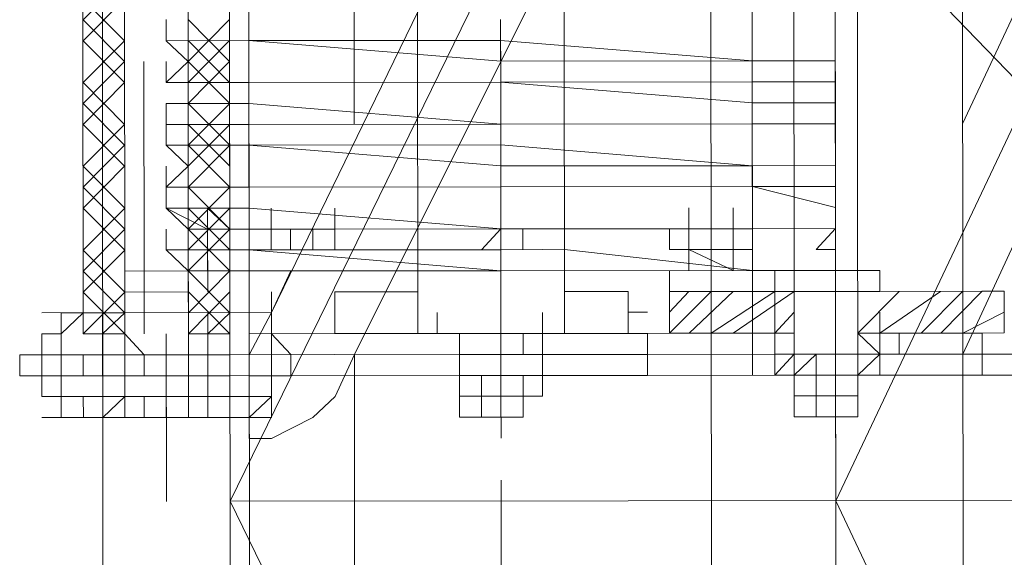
# Model space of a CAD drawing. Header units: inches. Extents: x -5850 to 5646, y 8947 to 13007.
# Tile 113 of 256: x -3951 to -3931, y 10562 to 10573. Entities that reach past the tile are written whole.
import ezdxf

# ---------------------------------------------------------------- set-up
doc = ezdxf.new("R2010")
doc.units = ezdxf.units.IN
doc.header["$MEASUREMENT"] = 0
doc.layers.add('at_Entity', color=7, linetype='Continuous')

msp = doc.modelspace()

# ---------------------------------------------------------------- linework, layer by layer
at = {"layer": 'at_Entity', "color": 7, "lineweight": 20}
for p, q in [((-3946.06, 10561.219), (-3946.745, 11328.294)), ((-3949.411, 10566.285), (-3949.436, 10594.162)), ((-3946.455, 10566.288), (-3946.48, 10594.164)), ((-3946.065, 10566.288), (-3946.09, 10594.164)), ((-3942.663, 10566.291), (-3942.688, 10594.168)), ((-3939.708, 10566.294), (-3939.733, 10594.17)), ((-3935.916, 10566.297), (-3935.941, 10594.174)), ((-3948.575, 10567.552), (-3948.598, 10593.32)), ((-3947.316, 10593.321), (-3947.293, 10567.553)), ((-3935.08, 10567.564), (-3935.103, 10593.332)), ((-3933.821, 10593.333), (-3933.798, 10567.565)), ((-3948.575, 10567.552), (-3948.598, 10592.896)), ((-3947.293, 10567.553), (-3947.315, 10592.898)), ((-3946.085, 10589.096), (-3946.064, 10565.44)), ((-3935.936, 10589.105), (-3935.915, 10565.449)), ((-3949.04, 10587.827), (-3948.995, 10537.985)), ((-3946.43, 10537.987), (-3946.474, 10587.829)), ((-3946.474, 10587.829), (-3922.418, 10562.93)), ((-3934.262, 10587.84), (-3946.452, 10562.908)), ((-3936.771, 10587.838), (-3936.727, 10537.996)), ((-3934.218, 10537.998), (-3934.262, 10587.84)), ((-3922.44, 10587.851), (-3934.24, 10562.919)), ((-3931.652, 10538.001), (-3931.697, 10587.843)), ((-3936.769, 10584.883), (-3945.619, 10566.712)), ((-3931.681, 10570.522), (-3924.947, 10584.893)), ((-3943.95, 10570.511), (-3943.962, 10584.028)), ((-3931.677, 10565.877), (-3923.273, 10584.047)), ((-3936.765, 10580.237), (-3943.945, 10565.866)), ((-3947.743, 10572.197), (-3947.743, 10572.621)), ((-3947.297, 10572.198), (-3947.297, 10572.622)), ((-3934.248, 10572.633), (-3934.248, 10571.791)), ((-3947.743, 10572.197), (-3946.07, 10572.199)), ((-3946.07, 10572.199), (-3947.743, 10572.197)), ((-3947.743, 10572.197), (-3947.297, 10572.198)), ((-3947.297, 10571.78), (-3947.743, 10572.197)), ((-3940.996, 10572.204), (-3946.07, 10572.199)), ((-3946.07, 10572.199), (-3940.995, 10571.785)), ((-3940.996, 10572.204), (-3935.921, 10571.79)), ((-3934.248, 10571.791), (-3934.248, 10572.21)), ((-3947.742, 10571.355), (-3947.743, 10571.779)), ((-3947.742, 10571.355), (-3947.297, 10571.78)), ((-3935.921, 10571.79), (-3940.995, 10571.785)), ((-3935.921, 10571.79), (-3934.248, 10571.791)), ((-3934.248, 10571.791), (-3935.921, 10571.79)), ((-3934.248, 10571.791), (-3934.247, 10571.368)), ((-3947.742, 10571.355), (-3946.069, 10571.357)), ((-3946.069, 10571.357), (-3947.742, 10571.355)), ((-3947.296, 10571.356), (-3947.742, 10571.355)), ((-3947.296, 10570.932), (-3947.296, 10571.356)), ((-3946.069, 10571.357), (-3940.995, 10571.361)), ((-3946.069, 10571.357), (-3940.995, 10571.361)), ((-3935.92, 10571.366), (-3940.995, 10571.361)), ((-3940.995, 10571.361), (-3935.92, 10570.942)), ((-3935.92, 10571.366), (-3934.247, 10571.368)), ((-3934.247, 10570.944), (-3934.247, 10571.368)), ((-3931.682, 10571.37), (-3931.682, 10570.946)), ((-3947.742, 10570.932), (-3946.069, 10570.933)), ((-3947.742, 10570.932), (-3947.742, 10570.508)), ((-3947.742, 10570.932), (-3947.296, 10570.932)), ((-3946.069, 10570.933), (-3940.994, 10570.514)), ((-3935.92, 10570.942), (-3934.247, 10570.944)), ((-3934.247, 10570.52), (-3934.247, 10570.944)), ((-3934.247, 10570.944), (-3934.247, 10570.52)), ((-3940.994, 10570.514), (-3935.92, 10570.518)), ((-3935.92, 10570.518), (-3940.994, 10570.514)), ((-3935.92, 10570.518), (-3934.247, 10570.52)), ((-3934.247, 10570.52), (-3935.92, 10570.518)), ((-3934.247, 10570.52), (-3934.246, 10569.678)), ((-3947.742, 10570.508), (-3946.069, 10570.509)), ((-3947.741, 10570.09), (-3947.742, 10570.508)), ((-3947.295, 10570.508), (-3947.742, 10570.508)), ((-3947.295, 10570.09), (-3947.295, 10570.508)), ((-3946.069, 10570.509), (-3940.994, 10570.514)), ((-3947.741, 10570.09), (-3946.068, 10570.091)), ((-3946.068, 10570.091), (-3947.741, 10570.09)), ((-3947.741, 10570.09), (-3947.295, 10570.09)), ((-3947.295, 10569.666), (-3947.741, 10570.09)), ((-3940.994, 10570.096), (-3946.068, 10570.091)), ((-3946.068, 10570.091), (-3940.993, 10569.672)), ((-3940.994, 10570.096), (-3935.919, 10569.676)), ((-3934.246, 10569.678), (-3934.246, 10570.102)), ((-3947.74, 10569.242), (-3947.741, 10569.666)), ((-3947.74, 10569.242), (-3947.295, 10569.666)), ((-3935.919, 10569.676), (-3940.993, 10569.672)), ((-3935.919, 10569.676), (-3934.246, 10569.678)), ((-3934.246, 10569.678), (-3935.919, 10569.676)), ((-3934.246, 10569.678), (-3934.245, 10569.254)), ((-3947.74, 10569.242), (-3946.067, 10569.243)), ((-3946.067, 10569.243), (-3947.74, 10569.242)), ((-3947.74, 10568.818), (-3947.74, 10569.242)), ((-3947.294, 10569.242), (-3947.74, 10569.242)), ((-3947.294, 10568.819), (-3947.294, 10569.242)), ((-3946.067, 10569.243), (-3940.993, 10569.248)), ((-3946.067, 10569.243), (-3940.993, 10569.248)), ((-3940.993, 10569.248), (-3935.918, 10569.253)), ((-3935.918, 10569.253), (-3940.993, 10569.248)), ((-3934.245, 10569.254), (-3935.918, 10569.253)), ((-3935.918, 10569.253), (-3934.245, 10568.83)), ((-3934.245, 10568.83), (-3934.245, 10569.254)), ((-3947.74, 10568.818), (-3946.067, 10568.82)), ((-3947.74, 10568.818), (-3947.294, 10568.819)), ((-3947.74, 10568.818), (-3946.903, 10568.395)), ((-3947.294, 10568.395), (-3947.74, 10568.818)), ((-3946.904, 10568.819), (-3946.903, 10567.977)), ((-3946.457, 10568.396), (-3946.904, 10568.819)), ((-3946.067, 10568.82), (-3940.992, 10568.4)), ((-3945.621, 10568.396), (-3945.621, 10568.82)), ((-3944.338, 10568.397), (-3944.338, 10568.821)), ((-3944.338, 10568.397), (-3944.338, 10568.821)), ((-3937.2, 10568.404), (-3937.201, 10568.828)), ((-3936.308, 10568.405), (-3936.308, 10568.828)), ((-3934.245, 10568.406), (-3934.245, 10568.83)), ((-3934.245, 10568.83), (-3934.245, 10568.406)), ((-3947.739, 10567.976), (-3947.74, 10568.394)), ((-3947.293, 10567.977), (-3947.294, 10568.395)), ((-3946.457, 10568.396), (-3946.067, 10568.396)), ((-3946.457, 10567.977), (-3946.457, 10568.396)), ((-3944.338, 10568.397), (-3946.067, 10568.396)), ((-3940.992, 10568.4), (-3945.621, 10568.396)), ((-3944.338, 10568.397), (-3945.621, 10568.396)), ((-3945.621, 10568.396), (-3945.23, 10568.397)), ((-3945.62, 10567.978), (-3945.621, 10568.396)), ((-3945.62, 10567.978), (-3945.621, 10568.396)), ((-3945.23, 10568.397), (-3945.23, 10567.978)), ((-3944.784, 10568.397), (-3944.784, 10567.979)), ((-3944.784, 10568.397), (-3944.784, 10567.979)), ((-3944.338, 10567.979), (-3944.338, 10568.397)), ((-3944.338, 10568.397), (-3944.338, 10567.979)), ((-3944.338, 10567.979), (-3944.338, 10568.397)), ((-3944.338, 10568.397), (-3944.338, 10567.979)), ((-3940.992, 10568.4), (-3941.382, 10567.982)), ((-3940.992, 10568.4), (-3935.918, 10568.405)), ((-3935.918, 10568.405), (-3940.992, 10568.4)), ((-3940.546, 10568.401), (-3940.992, 10568.4)), ((-3940.546, 10567.983), (-3940.546, 10568.401)), ((-3937.2, 10568.404), (-3937.591, 10568.403)), ((-3937.591, 10568.403), (-3937.59, 10567.985)), ((-3937.591, 10568.403), (-3937.59, 10567.985)), ((-3936.308, 10568.405), (-3937.2, 10568.404)), ((-3937.2, 10568.404), (-3936.308, 10568.405)), ((-3937.2, 10568.404), (-3937.2, 10567.986)), ((-3937.2, 10567.986), (-3937.2, 10568.404)), ((-3937.2, 10567.986), (-3937.2, 10568.404)), ((-3937.2, 10568.404), (-3937.2, 10567.986)), ((-3937.2, 10567.986), (-3937.2, 10568.404)), ((-3936.308, 10567.986), (-3936.308, 10568.405)), ((-3936.308, 10568.405), (-3936.308, 10567.986)), ((-3936.308, 10567.986), (-3936.308, 10568.405)), ((-3936.308, 10567.986), (-3936.308, 10568.405)), ((-3936.308, 10567.986), (-3936.308, 10568.405)), ((-3935.918, 10568.405), (-3934.245, 10568.406)), ((-3934.245, 10568.406), (-3935.918, 10568.405)), ((-3934.245, 10568.406), (-3934.635, 10567.988)), ((-3948.575, 10567.552), (-3948.576, 10567.975)), ((-3948.575, 10567.552), (-3948.576, 10567.975)), ((-3948.575, 10567.552), (-3948.576, 10567.975)), ((-3948.575, 10567.552), (-3948.576, 10567.975)), ((-3948.575, 10567.552), (-3948.576, 10567.975)), ((-3946.066, 10567.978), (-3947.739, 10567.976)), ((-3947.739, 10567.976), (-3946.903, 10567.977)), ((-3947.739, 10567.976), (-3947.293, 10567.977)), ((-3947.293, 10567.553), (-3947.739, 10567.976)), ((-3947.293, 10567.553), (-3947.293, 10567.977)), ((-3947.293, 10567.553), (-3947.293, 10567.977)), ((-3947.293, 10567.553), (-3947.293, 10567.977)), ((-3947.293, 10567.553), (-3947.293, 10567.977)), ((-3947.293, 10567.553), (-3947.293, 10567.977)), ((-3946.903, 10567.977), (-3946.902, 10567.553)), ((-3946.902, 10567.553), (-3946.903, 10567.977)), ((-3946.903, 10567.977), (-3946.457, 10567.977)), ((-3946.457, 10567.977), (-3946.066, 10567.978)), ((-3946.457, 10567.977), (-3946.456, 10567.553)), ((-3946.456, 10567.553), (-3946.457, 10567.977)), ((-3946.066, 10567.978), (-3940.992, 10567.982)), ((-3946.066, 10567.978), (-3940.991, 10567.558)), ((-3946.066, 10567.554), (-3946.066, 10567.978)), ((-3944.338, 10567.979), (-3945.62, 10567.978)), ((-3945.62, 10567.978), (-3944.338, 10567.979)), ((-3945.23, 10567.978), (-3945.62, 10567.978)), ((-3941.382, 10567.982), (-3940.546, 10567.983)), ((-3940.992, 10567.982), (-3939.709, 10567.983)), ((-3939.709, 10567.983), (-3935.917, 10567.563)), ((-3936.307, 10567.563), (-3937.2, 10567.986)), ((-3937.2, 10567.986), (-3936.308, 10567.986)), ((-3935.08, 10567.564), (-3935.081, 10567.987)), ((-3935.08, 10567.564), (-3935.081, 10567.987)), ((-3935.08, 10567.564), (-3935.081, 10567.987)), ((-3934.635, 10567.988), (-3934.244, 10567.988)), ((-3934.244, 10567.988), (-3934.244, 10567.564)), ((-3934.244, 10567.564), (-3934.244, 10567.988)), ((-3933.798, 10567.565), (-3933.798, 10567.989)), ((-3948.575, 10567.552), (-3947.293, 10567.553)), ((-3948.574, 10566.286), (-3948.575, 10567.552)), ((-3948.575, 10567.552), (-3948.574, 10566.286)), ((-3948.575, 10567.128), (-3948.575, 10567.552)), ((-3948.575, 10567.128), (-3948.575, 10567.552)), ((-3947.293, 10567.553), (-3946.066, 10567.554)), ((-3947.292, 10566.287), (-3947.293, 10567.553)), ((-3947.292, 10567.129), (-3947.293, 10567.553)), ((-3947.292, 10567.129), (-3947.293, 10567.553)), ((-3947.293, 10567.553), (-3947.292, 10566.287)), ((-3946.066, 10567.554), (-3940.991, 10567.558)), ((-3946.065, 10566.288), (-3946.066, 10567.554)), ((-3945.229, 10567.555), (-3945.619, 10566.712)), ((-3935.917, 10567.563), (-3940.991, 10567.558)), ((-3940.991, 10567.558), (-3935.917, 10567.563)), ((-3937.589, 10567.138), (-3937.59, 10567.561)), ((-3935.917, 10567.563), (-3934.244, 10567.564)), ((-3934.244, 10567.564), (-3935.917, 10567.563)), ((-3935.471, 10567.563), (-3935.917, 10567.563)), ((-3935.471, 10567.563), (-3934.244, 10567.564)), ((-3935.471, 10567.563), (-3935.47, 10566.297)), ((-3935.08, 10567.564), (-3933.798, 10567.565)), ((-3935.08, 10567.564), (-3935.08, 10567.14)), ((-3935.08, 10567.564), (-3935.08, 10567.14)), ((-3935.08, 10567.14), (-3935.08, 10567.564)), ((-3935.08, 10567.14), (-3935.08, 10567.564)), ((-3933.797, 10567.141), (-3933.798, 10567.565)), ((-3933.798, 10567.565), (-3933.797, 10567.141)), ((-3933.797, 10567.141), (-3933.798, 10567.565)), ((-3933.797, 10567.141), (-3933.798, 10567.565)), ((-3933.798, 10567.565), (-3933.352, 10567.565)), ((-3933.352, 10567.565), (-3933.351, 10567.141)), ((-3935.08, 10567.14), (-3931.288, 10567.143)), ((-3930.842, 10567.144), (-3931.288, 10567.143)), ((-3930.841, 10566.302), (-3930.842, 10567.144)), ((-3949.411, 10566.709), (-3949.411, 10567.127)), ((-3948.575, 10567.128), (-3947.292, 10567.129)), ((-3948.574, 10566.286), (-3948.575, 10567.128)), ((-3947.291, 10565.863), (-3947.292, 10567.129)), ((-3944.337, 10567.132), (-3942.664, 10567.133)), ((-3942.664, 10567.133), (-3944.337, 10567.132)), ((-3944.337, 10567.132), (-3944.336, 10566.29)), ((-3938.426, 10567.137), (-3939.708, 10567.136)), ((-3938.426, 10567.137), (-3939.708, 10567.136)), ((-3935.08, 10567.14), (-3937.589, 10567.138)), ((-3937.589, 10566.296), (-3937.589, 10567.138)), ((-3935.08, 10567.14), (-3933.797, 10567.141)), ((-3935.08, 10567.14), (-3933.797, 10567.141)), ((-3935.079, 10566.298), (-3935.08, 10567.14)), ((-3935.08, 10567.14), (-3935.079, 10566.298)), ((-3933.797, 10567.141), (-3933.797, 10566.299)), ((-3933.797, 10566.299), (-3933.797, 10567.141)), ((-3933.797, 10567.141), (-3933.351, 10567.141)), ((-3949.411, 10566.709), (-3949.857, 10566.285)), ((-3949.411, 10566.709), (-3949.857, 10566.708)), ((-3949.857, 10566.285), (-3949.857, 10566.708)), ((-3949.857, 10566.285), (-3949.857, 10566.708)), ((-3949.857, 10566.285), (-3949.857, 10566.708)), ((-3949.02, 10566.285), (-3949.021, 10566.709)), ((-3948.574, 10566.286), (-3948.575, 10566.71)), ((-3948.574, 10566.286), (-3948.575, 10566.71)), ((-3948.574, 10566.286), (-3948.575, 10566.71)), ((-3948.574, 10566.286), (-3948.575, 10566.71)), ((-3947.292, 10566.287), (-3947.292, 10566.711)), ((-3947.292, 10566.287), (-3947.292, 10566.711)), ((-3947.292, 10566.287), (-3947.292, 10566.711)), ((-3946.065, 10566.712), (-3946.456, 10566.711)), ((-3945.619, 10566.712), (-3946.456, 10566.711)), ((-3946.065, 10566.288), (-3946.065, 10566.712)), ((-3945.619, 10566.712), (-3946.064, 10565.864)), ((-3945.619, 10566.288), (-3945.619, 10566.712)), ((-3945.619, 10566.288), (-3945.619, 10566.712)), ((-3942.273, 10566.291), (-3942.273, 10566.715)), ((-3940.154, 10566.293), (-3940.154, 10566.717)), ((-3937.589, 10566.296), (-3937.589, 10566.719)), ((-3935.079, 10566.298), (-3935.08, 10566.722)), ((-3935.079, 10566.298), (-3935.08, 10566.722)), ((-3933.351, 10566.299), (-3933.351, 10566.723)), ((-3933.351, 10566.299), (-3933.351, 10566.723)), ((-3950.247, 10566.284), (-3949.857, 10566.285)), ((-3950.247, 10565.86), (-3950.247, 10566.284)), ((-3949.857, 10566.285), (-3949.856, 10565.437)), ((-3949.856, 10565.437), (-3949.857, 10566.285)), ((-3949.857, 10566.285), (-3949.856, 10565.437)), ((-3949.02, 10566.285), (-3949.411, 10566.285)), ((-3948.574, 10566.286), (-3949.02, 10566.285)), ((-3948.574, 10566.286), (-3949.02, 10566.285)), ((-3948.574, 10565.862), (-3948.574, 10566.286)), ((-3948.574, 10565.862), (-3948.574, 10566.286)), ((-3947.737, 10565.863), (-3947.738, 10566.286)), ((-3947.292, 10566.287), (-3946.901, 10566.287)), ((-3946.901, 10566.287), (-3947.292, 10566.287)), ((-3946.901, 10566.287), (-3947.292, 10566.287)), ((-3947.292, 10566.287), (-3947.291, 10565.863)), ((-3947.292, 10566.287), (-3947.291, 10565.863)), ((-3946.455, 10566.288), (-3946.901, 10566.287)), ((-3940.99, 10566.293), (-3946.065, 10566.288)), ((-3946.064, 10565.44), (-3946.065, 10566.288)), ((-3945.619, 10566.288), (-3945.618, 10565.865)), ((-3945.228, 10565.865), (-3945.619, 10566.288)), ((-3945.618, 10565.865), (-3945.619, 10566.288)), ((-3944.336, 10566.29), (-3941.827, 10566.292)), ((-3942.273, 10566.291), (-3944.336, 10566.29)), ((-3942.273, 10566.291), (-3942.663, 10566.291)), ((-3940.154, 10566.293), (-3942.273, 10566.291)), ((-3942.273, 10566.291), (-3940.154, 10566.293)), ((-3941.827, 10566.292), (-3941.826, 10565.868)), ((-3941.827, 10566.292), (-3941.826, 10565.868)), ((-3935.916, 10566.297), (-3940.99, 10566.293)), ((-3938.035, 10566.295), (-3940.544, 10566.293)), ((-3940.544, 10566.293), (-3940.544, 10565.869)), ((-3938.035, 10566.295), (-3940.154, 10566.293)), ((-3940.154, 10566.293), (-3939.708, 10566.294)), ((-3940.153, 10565.869), (-3940.154, 10566.293)), ((-3940.153, 10565.869), (-3940.154, 10566.293)), ((-3935.079, 10566.298), (-3937.589, 10566.296)), ((-3935.47, 10566.297), (-3935.916, 10566.297)), ((-3935.47, 10566.297), (-3935.079, 10566.298)), ((-3935.469, 10565.874), (-3935.47, 10566.297)), ((-3935.079, 10565.874), (-3935.079, 10566.298)), ((-3935.079, 10565.874), (-3935.079, 10566.298)), ((-3933.796, 10565.875), (-3933.797, 10566.299)), ((-3933.351, 10566.299), (-3933.797, 10566.299)), ((-3933.796, 10565.875), (-3933.797, 10566.299)), ((-3933.797, 10566.299), (-3933.35, 10565.876)), ((-3931.287, 10566.301), (-3933.351, 10566.299)), ((-3933.35, 10565.876), (-3933.351, 10566.299)), ((-3933.35, 10565.876), (-3933.351, 10566.299)), ((-3930.841, 10566.302), (-3931.287, 10566.301)), ((-3931.287, 10565.877), (-3931.287, 10566.301)), ((-3949.856, 10565.861), (-3950.693, 10565.86)), ((-3950.693, 10565.86), (-3950.693, 10565.436)), ((-3950.246, 10565.018), (-3950.247, 10565.86)), ((-3949.856, 10565.437), (-3949.856, 10565.861)), ((-3949.41, 10565.861), (-3949.856, 10565.861)), ((-3949.856, 10565.861), (-3949.856, 10565.437)), ((-3949.02, 10565.862), (-3949.41, 10565.861)), ((-3949.41, 10565.861), (-3949.41, 10565.437)), ((-3949.02, 10565.438), (-3949.02, 10565.862)), ((-3948.574, 10565.862), (-3949.02, 10565.862)), ((-3948.573, 10565.438), (-3948.574, 10565.862)), ((-3948.574, 10565.862), (-3948.183, 10565.862)), ((-3947.737, 10565.863), (-3948.183, 10565.862)), ((-3948.183, 10565.862), (-3948.183, 10565.438)), ((-3947.737, 10565.863), (-3947.737, 10565.439)), ((-3947.737, 10565.863), (-3947.737, 10565.439)), ((-3947.291, 10565.863), (-3947.737, 10565.863)), ((-3946.901, 10565.863), (-3947.291, 10565.863)), ((-3941.826, 10565.868), (-3946.901, 10565.863)), ((-3946.455, 10565.864), (-3944.336, 10565.866)), ((-3946.064, 10565.864), (-3946.063, 10564.175)), ((-3946.064, 10565.44), (-3946.064, 10565.864)), ((-3945.618, 10565.865), (-3945.618, 10565.441)), ((-3945.618, 10565.023), (-3945.618, 10565.865)), ((-3945.228, 10565.441), (-3945.228, 10565.865)), ((-3944.335, 10565.024), (-3943.945, 10565.866)), ((-3943.94, 10559.955), (-3943.945, 10565.866)), ((-3941.826, 10565.868), (-3941.38, 10565.868)), ((-3941.826, 10565.444), (-3941.826, 10565.868)), ((-3940.544, 10565.869), (-3941.38, 10565.868)), ((-3941.38, 10565.868), (-3940.99, 10565.869)), ((-3940.99, 10565.869), (-3940.544, 10565.869)), ((-3940.544, 10565.869), (-3938.034, 10565.871)), ((-3940.544, 10565.869), (-3940.153, 10565.869)), ((-3940.153, 10565.446), (-3940.153, 10565.869)), ((-3940.153, 10565.446), (-3940.153, 10565.869)), ((-3940.153, 10565.446), (-3940.153, 10565.869)), ((-3938.034, 10565.871), (-3935.469, 10565.874)), ((-3935.469, 10565.874), (-3934.633, 10565.874)), ((-3935.079, 10565.874), (-3935.469, 10565.874)), ((-3935.079, 10565.874), (-3934.633, 10565.874)), ((-3935.079, 10565.45), (-3935.079, 10565.874)), ((-3935.079, 10565.45), (-3935.079, 10565.874)), ((-3933.796, 10565.875), (-3934.633, 10565.874)), ((-3934.632, 10565.451), (-3934.633, 10565.874)), ((-3934.632, 10565.451), (-3934.633, 10565.874)), ((-3934.633, 10565.874), (-3934.632, 10565.451)), ((-3933.796, 10565.875), (-3933.35, 10565.876)), ((-3933.796, 10565.875), (-3933.35, 10565.876)), ((-3933.796, 10565.451), (-3933.796, 10565.875)), ((-3933.796, 10565.875), (-3933.796, 10565.451)), ((-3933.796, 10565.451), (-3933.796, 10565.875)), ((-3931.677, 10565.877), (-3933.35, 10565.876)), ((-3931.677, 10565.877), (-3931.287, 10565.877)), ((-3931.677, 10565.453), (-3931.677, 10565.877)), ((-3931.287, 10565.877), (-3929.558, 10565.879)), ((-3949.856, 10565.437), (-3950.693, 10565.436)), ((-3949.41, 10565.437), (-3949.856, 10565.437)), ((-3949.856, 10565.437), (-3949.856, 10565.019)), ((-3949.02, 10565.438), (-3949.41, 10565.437)), ((-3949.02, 10565.438), (-3947.291, 10565.439)), ((-3949.02, 10565.438), (-3948.573, 10565.438)), ((-3948.573, 10565.438), (-3949.02, 10565.438)), ((-3947.291, 10565.439), (-3948.573, 10565.438)), ((-3948.573, 10565.438), (-3948.573, 10565.02)), ((-3948.573, 10565.02), (-3948.573, 10565.438)), ((-3947.737, 10565.439), (-3947.737, 10565.021)), ((-3947.291, 10565.439), (-3947.737, 10565.439)), ((-3946.901, 10565.44), (-3947.291, 10565.439)), ((-3947.291, 10565.439), (-3946.901, 10565.44)), ((-3947.291, 10565.439), (-3947.291, 10565.021)), ((-3946.454, 10565.44), (-3946.901, 10565.44)), ((-3946.901, 10565.44), (-3946.9, 10565.021)), ((-3946.454, 10565.44), (-3941.826, 10565.444)), ((-3945.618, 10565.441), (-3946.064, 10565.44)), ((-3945.618, 10565.023), (-3945.618, 10565.441)), ((-3945.618, 10565.441), (-3945.228, 10565.441)), ((-3941.826, 10565.444), (-3940.543, 10565.445)), ((-3941.38, 10565.445), (-3941.826, 10565.444)), ((-3941.826, 10565.444), (-3941.825, 10564.602)), ((-3941.38, 10565.445), (-3940.543, 10565.445)), ((-3941.38, 10565.445), (-3941.38, 10565.026)), ((-3940.99, 10565.445), (-3941.38, 10565.445)), ((-3940.543, 10565.445), (-3940.99, 10565.445)), ((-3940.153, 10565.446), (-3940.543, 10565.445)), ((-3940.153, 10565.446), (-3940.543, 10565.445)), ((-3940.543, 10565.445), (-3940.543, 10565.027)), ((-3940.543, 10565.027), (-3940.543, 10565.445)), ((-3938.034, 10565.448), (-3940.153, 10565.446)), ((-3940.153, 10565.446), (-3940.153, 10565.027)), ((-3938.034, 10565.448), (-3935.469, 10565.45)), ((-3935.469, 10565.45), (-3934.632, 10565.451)), ((-3934.632, 10565.451), (-3935.079, 10565.45)), ((-3935.079, 10565.45), (-3934.632, 10565.451)), ((-3935.079, 10565.45), (-3935.078, 10564.608)), ((-3934.632, 10565.451), (-3934.632, 10564.609)), ((-3934.632, 10565.451), (-3933.796, 10565.451)), ((-3934.632, 10565.451), (-3934.632, 10564.609)), ((-3933.796, 10565.451), (-3934.632, 10565.451)), ((-3934.632, 10565.451), (-3934.632, 10565.032)), ((-3933.796, 10565.451), (-3934.632, 10565.451)), ((-3933.796, 10565.451), (-3933.35, 10565.452)), ((-3933.35, 10565.452), (-3933.796, 10565.451)), ((-3933.796, 10565.451), (-3933.35, 10565.452)), ((-3933.796, 10565.451), (-3933.795, 10564.609)), ((-3933.796, 10565.451), (-3933.795, 10564.609)), ((-3933.796, 10565.451), (-3933.796, 10565.033)), ((-3933.796, 10565.033), (-3933.796, 10565.451)), ((-3933.35, 10565.452), (-3931.677, 10565.453)), ((-3931.287, 10565.454), (-3931.677, 10565.453)), ((-3929.558, 10565.455), (-3931.287, 10565.454)), ((-3949.856, 10565.019), (-3950.246, 10565.018)), ((-3949.855, 10564.595), (-3949.856, 10565.019)), ((-3949.856, 10565.019), (-3949.41, 10565.019)), ((-3949.41, 10565.019), (-3948.573, 10565.02)), ((-3949.019, 10564.596), (-3948.573, 10565.02)), ((-3947.291, 10565.021), (-3948.573, 10565.02)), ((-3948.573, 10565.02), (-3948.573, 10564.596)), ((-3948.182, 10564.596), (-3948.183, 10565.02)), ((-3947.736, 10564.597), (-3947.737, 10565.021)), ((-3947.291, 10565.021), (-3947.29, 10564.597)), ((-3947.291, 10565.021), (-3946.9, 10565.021)), ((-3946.9, 10565.021), (-3946.454, 10565.022)), ((-3946.9, 10565.021), (-3946.9, 10564.598)), ((-3946.454, 10565.022), (-3945.618, 10565.023)), ((-3946.063, 10564.598), (-3945.618, 10565.023)), ((-3944.781, 10564.599), (-3944.335, 10565.024)), ((-3940.543, 10565.027), (-3941.826, 10565.026)), ((-3941.379, 10564.603), (-3941.38, 10565.026)), ((-3940.543, 10564.603), (-3940.543, 10565.027)), ((-3940.153, 10565.027), (-3940.543, 10565.027)), ((-3940.543, 10564.603), (-3940.543, 10565.027)), ((-3933.796, 10565.033), (-3935.078, 10565.032)), ((-3934.632, 10564.609), (-3934.632, 10565.032)), ((-3933.796, 10565.033), (-3933.795, 10564.609)), ((-3949.409, 10564.595), (-3949.855, 10564.595)), ((-3949.409, 10564.595), (-3949.019, 10564.596)), ((-3947.29, 10564.597), (-3948.573, 10564.596)), ((-3948.182, 10564.596), (-3947.736, 10564.597)), ((-3947.736, 10564.597), (-3948.182, 10564.596)), ((-3946.9, 10564.598), (-3946.454, 10564.598)), ((-3946.454, 10564.598), (-3946.063, 10564.598)), ((-3945.617, 10564.175), (-3944.781, 10564.599)), ((-3940.543, 10564.603), (-3941.825, 10564.602)), ((-3941.379, 10564.603), (-3940.989, 10564.603)), ((-3940.989, 10564.603), (-3940.543, 10564.603)), ((-3940.543, 10564.603), (-3940.989, 10564.603)), ((-3933.795, 10564.609), (-3935.078, 10564.608)), ((-3933.795, 10564.609), (-3934.632, 10564.609)), ((-3934.632, 10564.609), (-3933.795, 10564.609)), ((-3946.063, 10564.175), (-3945.617, 10564.175)), ((-3946.452, 10562.908), (-3922.418, 10562.93)), ((-3946.452, 10562.908), (-3934.218, 10537.998)), ((-3934.24, 10562.919), (-3922.396, 10538.009))]:
    msp.add_line(p, q, dxfattribs=at)
at = {"layer": 'at_Entity', "color": 3, "lineweight": 20}
for p, q in [((-3949.416, 10572.62), (-3948.581, 10573.463)), ((-3949.417, 10573.044), (-3948.579, 10572.197)), ((-3949.416, 10572.196), (-3948.58, 10573.044)), ((-3949.416, 10572.62), (-3948.579, 10571.779)), ((-3947.297, 10571.78), (-3946.461, 10572.622)), ((-3947.297, 10572.622), (-3946.46, 10571.78)), ((-3940.996, 10572.627), (-3940.996, 10572.204)), ((-3949.416, 10572.196), (-3948.579, 10571.355)), ((-3949.415, 10571.354), (-3948.579, 10572.197)), ((-3947.297, 10572.198), (-3946.46, 10571.357)), ((-3947.296, 10571.356), (-3946.46, 10572.199)), ((-3940.996, 10572.204), (-3940.995, 10571.785)), ((-3940.996, 10572.204), (-3940.995, 10571.361)), ((-3934.248, 10572.21), (-3934.245, 10568.83)), ((-3949.415, 10570.93), (-3948.579, 10571.779)), ((-3948.185, 10567.552), (-3948.189, 10571.779)), ((-3947.297, 10571.78), (-3946.459, 10570.933)), ((-3947.296, 10570.932), (-3946.46, 10571.78)), ((-3940.995, 10571.785), (-3940.995, 10571.361)), ((-3940.995, 10571.361), (-3940.995, 10571.785)), ((-3949.415, 10571.354), (-3948.578, 10570.507)), ((-3949.414, 10570.506), (-3948.579, 10571.355)), ((-3940.995, 10571.361), (-3940.994, 10570.514)), ((-3949.415, 10570.93), (-3948.578, 10570.089)), ((-3947.296, 10570.932), (-3946.459, 10570.091)), ((-3947.295, 10570.09), (-3946.459, 10570.933)), ((-3940.994, 10570.514), (-3940.994, 10570.938)), ((-3949.414, 10569.664), (-3948.578, 10570.507)), ((-3949.414, 10570.506), (-3948.577, 10569.665)), ((-3947.295, 10569.666), (-3946.459, 10570.509)), ((-3947.295, 10570.508), (-3946.458, 10569.667)), ((-3940.994, 10570.096), (-3940.994, 10570.514)), ((-3940.994, 10570.514), (-3940.994, 10570.096)), ((-3949.413, 10569.241), (-3948.578, 10570.089)), ((-3947.295, 10570.09), (-3946.458, 10569.243)), ((-3947.294, 10569.242), (-3946.459, 10570.091)), ((-3940.994, 10570.096), (-3940.993, 10569.672)), ((-3940.994, 10570.096), (-3940.99, 10566.293)), ((-3949.414, 10569.664), (-3948.576, 10568.817)), ((-3949.413, 10568.817), (-3948.577, 10569.665)), ((-3940.993, 10569.672), (-3940.993, 10569.248)), ((-3940.993, 10569.248), (-3940.993, 10569.672)), ((-3949.413, 10569.241), (-3948.576, 10568.394)), ((-3947.294, 10568.395), (-3946.458, 10569.243)), ((-3947.294, 10569.242), (-3946.457, 10568.396)), ((-3940.993, 10569.248), (-3940.993, 10568.824)), ((-3949.413, 10568.817), (-3948.576, 10567.975)), ((-3949.412, 10567.975), (-3948.576, 10568.817)), ((-3947.294, 10568.819), (-3946.457, 10567.977)), ((-3947.293, 10567.977), (-3946.457, 10568.819)), ((-3946.904, 10568.819), (-3946.903, 10567.977)), ((-3945.621, 10568.396), (-3945.621, 10568.82)), ((-3940.992, 10568.4), (-3940.993, 10568.824)), ((-3940.992, 10568.4), (-3940.993, 10568.824)), ((-3940.993, 10568.824), (-3940.992, 10568.4)), ((-3936.308, 10568.405), (-3936.308, 10568.828)), ((-3934.245, 10568.83), (-3934.244, 10567.564)), ((-3949.412, 10567.551), (-3948.576, 10568.394)), ((-3947.294, 10568.395), (-3946.457, 10568.396)), ((-3947.294, 10568.395), (-3946.456, 10567.553)), ((-3947.293, 10567.553), (-3946.457, 10568.396)), ((-3945.621, 10568.396), (-3944.338, 10568.397)), ((-3945.621, 10568.396), (-3945.23, 10568.397)), ((-3945.621, 10568.396), (-3945.62, 10567.978)), ((-3945.62, 10567.978), (-3945.621, 10568.396)), ((-3945.62, 10567.978), (-3945.621, 10568.396)), ((-3944.338, 10568.397), (-3944.338, 10567.979)), ((-3940.992, 10568.4), (-3940.992, 10567.982)), ((-3937.2, 10568.404), (-3937.199, 10567.562)), ((-3936.308, 10568.405), (-3936.307, 10567.563)), ((-3936.308, 10567.986), (-3936.308, 10568.405)), ((-3936.308, 10568.405), (-3936.308, 10567.986)), ((-3936.308, 10567.986), (-3936.308, 10568.405)), ((-3936.307, 10567.563), (-3936.308, 10568.405)), ((-3936.308, 10567.986), (-3936.308, 10568.405)), ((-3949.412, 10567.975), (-3948.575, 10567.128)), ((-3949.411, 10567.127), (-3948.576, 10567.975)), ((-3948.575, 10567.552), (-3948.576, 10567.975)), ((-3946.903, 10567.977), (-3946.902, 10567.129)), ((-3941.828, 10567.981), (-3940.155, 10567.983)), ((-3940.991, 10567.558), (-3940.992, 10567.982)), ((-3940.991, 10567.558), (-3940.992, 10567.982)), ((-3940.991, 10567.558), (-3940.992, 10567.982)), ((-3937.59, 10567.985), (-3935.917, 10567.987)), ((-3936.308, 10567.986), (-3936.754, 10567.986)), ((-3934.244, 10567.564), (-3934.244, 10567.988)), ((-3949.412, 10567.551), (-3948.575, 10566.71)), ((-3948.575, 10567.128), (-3948.575, 10567.552)), ((-3948.184, 10566.286), (-3948.185, 10567.552)), ((-3947.293, 10567.553), (-3946.456, 10566.711)), ((-3947.292, 10566.287), (-3947.293, 10567.553)), ((-3947.292, 10566.711), (-3946.456, 10567.553)), ((-3940.991, 10567.558), (-3940.991, 10566.716)), ((-3940.991, 10567.135), (-3940.991, 10567.558)), ((-3935.08, 10567.14), (-3935.08, 10567.564)), ((-3934.244, 10567.564), (-3934.244, 10567.141)), ((-3934.244, 10567.141), (-3934.244, 10567.564)), ((-3934.244, 10567.141), (-3934.244, 10567.564)), ((-3934.244, 10567.141), (-3934.244, 10567.564)), ((-3934.244, 10567.141), (-3934.244, 10567.564)), ((-3932.514, 10566.3), (-3931.678, 10567.143)), ((-3932.124, 10566.3), (-3931.288, 10567.143)), ((-3949.411, 10566.285), (-3948.575, 10567.128)), ((-3949.411, 10567.127), (-3948.574, 10566.286)), ((-3948.575, 10566.71), (-3948.575, 10567.128)), ((-3947.292, 10566.287), (-3946.456, 10567.13)), ((-3947.292, 10567.129), (-3946.455, 10566.288)), ((-3945.617, 10564.599), (-3945.619, 10567.13)), ((-3940.991, 10566.716), (-3940.991, 10567.135)), ((-3940.991, 10567.135), (-3940.991, 10566.716)), ((-3940.991, 10566.716), (-3940.991, 10567.135)), ((-3938.426, 10567.137), (-3938.426, 10566.719)), ((-3937.589, 10566.296), (-3936.753, 10567.138)), ((-3937.589, 10566.719), (-3937.199, 10567.138)), ((-3937.198, 10566.296), (-3936.307, 10567.139)), ((-3936.752, 10566.296), (-3935.47, 10567.139)), ((-3936.306, 10566.297), (-3935.08, 10567.14)), ((-3935.08, 10566.722), (-3935.08, 10567.14)), ((-3934.244, 10567.141), (-3934.242, 10565.875)), ((-3933.797, 10566.299), (-3932.961, 10567.142)), ((-3933.797, 10567.141), (-3933.351, 10567.141)), ((-3933.797, 10566.723), (-3933.797, 10567.141)), ((-3933.351, 10566.299), (-3932.125, 10567.142)), ((-3950.248, 10566.708), (-3945.619, 10566.712)), ((-3949.857, 10566.708), (-3948.575, 10566.71)), ((-3949.857, 10566.285), (-3949.857, 10566.708)), ((-3949.411, 10566.285), (-3949.411, 10566.709)), ((-3949.02, 10566.285), (-3949.021, 10566.709)), ((-3949.02, 10566.285), (-3948.575, 10566.71)), ((-3948.574, 10566.286), (-3948.575, 10566.71)), ((-3948.575, 10566.71), (-3948.574, 10566.286)), ((-3947.292, 10566.287), (-3947.292, 10566.711)), ((-3945.619, 10566.712), (-3946.902, 10566.711)), ((-3946.901, 10566.287), (-3946.902, 10566.711)), ((-3946.902, 10566.711), (-3946.901, 10566.287)), ((-3946.901, 10566.287), (-3946.456, 10566.711)), ((-3945.618, 10565.023), (-3945.619, 10566.712)), ((-3940.99, 10566.293), (-3940.991, 10566.716)), ((-3940.99, 10566.293), (-3940.991, 10566.716)), ((-3940.991, 10566.716), (-3940.99, 10566.293)), ((-3940.99, 10566.293), (-3940.991, 10566.716)), ((-3938.426, 10566.719), (-3938.035, 10566.719)), ((-3938.035, 10566.719), (-3938.426, 10566.719)), ((-3938.426, 10566.719), (-3938.425, 10566.295)), ((-3938.425, 10566.295), (-3938.426, 10566.719)), ((-3935.47, 10566.297), (-3935.08, 10566.722)), ((-3935.079, 10566.298), (-3935.08, 10566.722)), ((-3931.678, 10566.301), (-3930.842, 10566.725)), ((-3950.247, 10566.284), (-3949.857, 10566.285)), ((-3950.246, 10565.437), (-3950.247, 10566.284)), ((-3949.857, 10566.285), (-3949.856, 10565.019)), ((-3949.02, 10565.862), (-3949.02, 10566.285)), ((-3949.02, 10565.862), (-3949.02, 10566.285)), ((-3948.574, 10566.286), (-3948.183, 10565.862)), ((-3947.735, 10562.907), (-3947.738, 10566.286)), ((-3947.292, 10566.287), (-3946.901, 10566.287)), ((-3946.901, 10566.287), (-3947.292, 10566.287)), ((-3947.292, 10566.287), (-3947.291, 10565.021)), ((-3946.901, 10565.863), (-3946.901, 10566.287)), ((-3946.901, 10565.863), (-3946.901, 10566.287)), ((-3946.455, 10565.864), (-3946.455, 10566.288)), ((-3940.99, 10565.869), (-3940.99, 10566.293)), ((-3940.99, 10566.293), (-3940.99, 10565.869)), ((-3940.99, 10565.869), (-3940.99, 10566.293)), ((-3940.99, 10565.869), (-3940.99, 10566.293)), ((-3938.425, 10566.295), (-3938.035, 10566.295)), ((-3938.034, 10565.871), (-3938.035, 10566.295)), ((-3935.47, 10566.297), (-3935.079, 10566.298)), ((-3935.469, 10565.874), (-3935.47, 10566.297)), ((-3933.796, 10565.875), (-3933.797, 10566.299)), ((-3933.351, 10566.299), (-3933.797, 10566.299)), ((-3933.35, 10565.876), (-3933.351, 10566.299)), ((-3932.96, 10565.876), (-3932.96, 10566.3)), ((-3949.02, 10565.438), (-3949.02, 10565.862)), ((-3949.02, 10565.438), (-3949.02, 10565.862)), ((-3948.183, 10565.862), (-3948.183, 10565.438)), ((-3946.901, 10565.863), (-3946.455, 10565.864)), ((-3946.901, 10565.44), (-3946.901, 10565.863)), ((-3940.99, 10565.869), (-3940.989, 10565.027)), ((-3938.034, 10565.448), (-3938.034, 10565.871)), ((-3935.469, 10565.45), (-3935.079, 10565.874)), ((-3935.469, 10565.45), (-3935.469, 10565.874)), ((-3935.469, 10565.874), (-3935.079, 10565.874)), ((-3935.079, 10565.874), (-3935.469, 10565.874)), ((-3935.079, 10565.45), (-3934.633, 10565.874)), ((-3934.632, 10565.451), (-3934.633, 10565.874)), ((-3934.632, 10565.451), (-3934.633, 10565.874)), ((-3934.242, 10565.875), (-3934.239, 10562.495)), ((-3933.796, 10565.451), (-3933.35, 10565.876)), ((-3933.35, 10565.876), (-3933.796, 10565.451)), ((-3933.796, 10565.451), (-3933.796, 10565.875)), ((-3933.35, 10565.452), (-3933.35, 10565.876)), ((-3933.35, 10565.452), (-3933.35, 10565.876)), ((-3933.35, 10565.876), (-3932.96, 10565.876)), ((-3932.96, 10565.876), (-3933.35, 10565.876)), ((-3931.287, 10565.454), (-3931.287, 10565.877)), ((-3949.856, 10565.437), (-3950.246, 10565.437)), ((-3949.856, 10565.019), (-3949.856, 10565.437)), ((-3948.183, 10565.438), (-3948.573, 10565.438)), ((-3948.573, 10565.438), (-3948.573, 10565.02)), ((-3949.41, 10565.019), (-3949.856, 10565.019)), ((-3949.409, 10564.595), (-3949.41, 10565.019)), ((-3948.573, 10565.02), (-3949.019, 10565.02)), ((-3949.019, 10565.02), (-3949.019, 10564.596)), ((-3948.182, 10564.596), (-3948.183, 10565.02)), ((-3947.736, 10564.597), (-3947.737, 10565.021)), ((-3947.291, 10565.021), (-3946.454, 10565.022)), ((-3946.454, 10564.598), (-3946.454, 10565.022)), ((-3946.454, 10565.022), (-3946.454, 10564.598)), ((-3946.064, 10565.022), (-3945.618, 10565.023)), ((-3946.063, 10564.598), (-3946.064, 10565.022)), ((-3941.379, 10564.603), (-3941.38, 10565.026)), ((-3940.989, 10564.603), (-3940.989, 10565.027)), ((-3940.989, 10565.027), (-3940.988, 10564.179)), ((-3940.989, 10565.027), (-3940.988, 10564.179)), ((-3940.543, 10564.603), (-3940.543, 10565.027)), ((-3934.632, 10564.609), (-3934.632, 10565.032)), ((-3933.795, 10564.609), (-3933.796, 10565.033)), ((-3950.246, 10564.595), (-3945.617, 10564.599)), ((-3949.019, 10564.596), (-3949.409, 10564.595)), ((-3946.454, 10564.598), (-3946.063, 10564.598)), ((-3940.988, 10563.331), (-3940.984, 10559.11))]:
    msp.add_line(p, q, dxfattribs=at)

doc.saveas('drawing.dxf')
